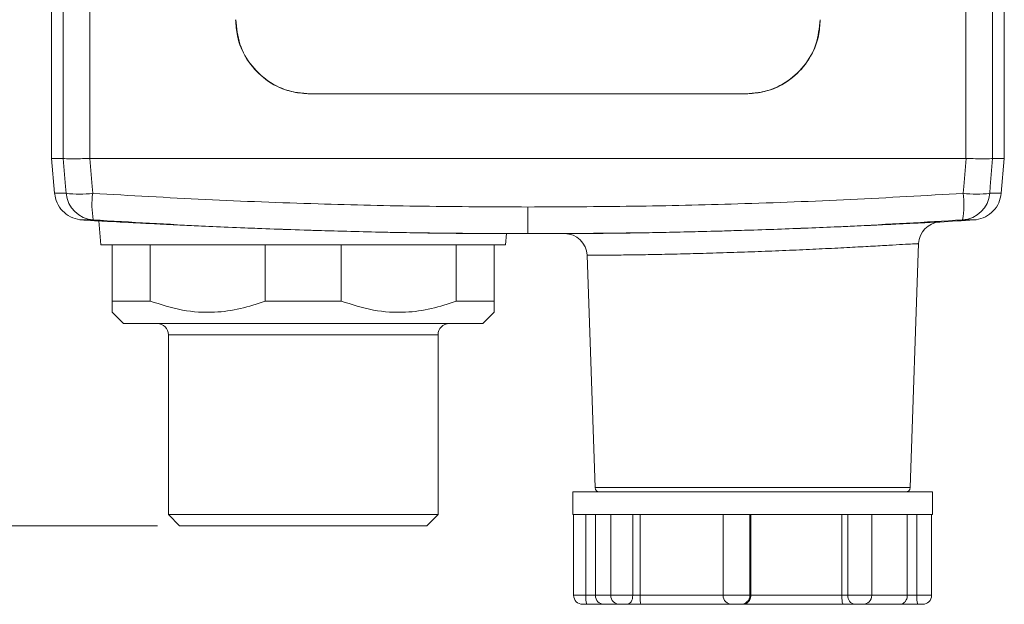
# Model space of a CAD drawing. Header units: millimetres. Extents: x -72 to 415, y 5 to 292.
# Tile 32 of 59: x 147 to 191, y 95 to 121. Entities that reach past the tile are written whole.
import ezdxf

# ---------------------------------------------------------------- set-up
doc = ezdxf.new("R2010")
doc.units = ezdxf.units.MM
doc.styles.add('SLDTEXTSTYLE0', font='TXT', dxfattribs={"width": 0.75})
doc.dimstyles.new('SLDDIMSTYLE0', dxfattribs={"dimtxt": 3.5, "dimasz": 3.5, "dimexe": 0, "dimexo": 0.0625, "dimgap": 0.875, "dimtad": 1, "dimdec": 1, "dimrnd": 1e-09, "dimzin": 12, "dimdsep": 46, "dimtxsty": 'SLDTEXTSTYLE0', "dimsah": 1, "dimcen": 0.09, "dimadec": 0, "dimazin": 3, "dimtfac": 1, "dimtofl": 0, "dimtmove": 0, "dimatfit": 3, "dimfxl": 1, "dimfrac": 2, "dimtolj": 1, "dimtzin": 12, "dimarcsym": 0})

# ---------------------------------------------------------------- blocks, each defined once
blk = doc.blocks.new('_D_11')
at = {"color": 7, "linetype": 'Continuous', "lineweight": 0}
for p, q in [((146.388, 128.981), (143.996, 128.981)), ((144.986, 98.931), (144.986, 128.981)), ((153.138, 98.931), (143.996, 98.931))]:
    blk.add_line(p, q, dxfattribs=at)
for points in [[(144.986, 128.981), (144.486, 125.481), (145.486, 125.481)], [(144.986, 98.931), (145.486, 102.431), (144.486, 102.431)]]:
    blk.add_solid(points, dxfattribs=at)
at = {"color": 7, "linetype": 'Continuous', "lineweight": 0, "insert": (140.475, 109.43), "char_height": 3.5, "attachment_point": 1, "rotation": 90, "style": 'SLDTEXTSTYLE0'}
blk.add_mtext('30,1', dxfattribs=at)

msp = doc.modelspace()

# ---------------------------------------------------------------- linework, layer by layer
at = {"color": 7, "linetype": 'Continuous', "lineweight": 15}
for p, q in [((148.428, 115.281), (148.428, 136.458)), ((190.828, 115.281), (190.828, 136.458)), ((148.95, 124.112), (148.95, 115.281)), ((190.307, 124.112), (190.307, 115.281)), ((150.136, 115.281), (150.136, 123.857)), ((189.12, 115.281), (189.12, 123.857)), ((159.928, 118.156), (159.928, 118.149)), ((169.628, 118.156), (169.628, 118.149)), ((179.328, 118.156), (179.328, 118.149)), ((148.564, 113.727), (148.428, 115.281)), ((148.428, 115.281), (148.95, 115.281)), ((148.95, 115.281), (148.95, 115.281)), ((150.132, 115.281), (150.136, 115.281)), ((189.12, 115.281), (150.136, 115.281)), ((189.125, 115.281), (189.12, 115.281)), ((190.307, 115.281), (190.307, 115.281)), ((190.828, 115.281), (190.307, 115.281)), ((190.692, 113.727), (190.828, 115.281)), ((169.628, 111.931), (169.628, 113.117)), ((150.535, 112.495), (150.628, 111.431)), ((168.628, 111.431), (168.672, 111.931)), ((168.672, 111.931), (168.933, 111.931)), ((168.933, 111.931), (169.628, 111.931)), ((170.323, 111.931), (169.628, 111.931)), ((168.628, 111.431), (150.628, 111.431)), ((151.128, 108.931), (151.128, 111.431)), ((151.128, 111.431), (152.817, 111.431)), ((152.817, 111.431), (152.817, 108.931)), ((157.94, 108.931), (157.94, 111.431)), ((157.94, 111.431), (161.317, 111.431)), ((161.317, 111.431), (161.317, 108.931)), ((166.44, 108.931), (166.44, 111.431)), ((166.44, 111.431), (168.128, 111.431)), ((168.128, 111.431), (168.128, 108.931)), ((186.635, 100.624), (187.014, 111.486)), ((172.26, 110.967), (172.622, 100.624)), ((151.128, 108.931), (152.817, 108.931)), ((157.94, 108.931), (161.317, 108.931)), ((166.44, 108.931), (168.128, 108.931)), ((151.128, 108.431), (151.628, 107.931)), ((167.628, 107.931), (168.128, 108.431)), ((167.628, 107.931), (151.628, 107.931)), ((153.628, 107.431), (153.628, 99.431)), ((165.628, 99.431), (165.628, 107.431)), ((171.628, 100.431), (171.628, 99.431)), ((184.71, 100.431), (171.628, 100.431)), ((187.628, 100.431), (184.71, 100.431)), ((187.628, 99.431), (187.628, 100.431)), ((153.628, 99.431), (154.128, 98.931)), ((153.628, 99.431), (165.628, 99.431)), ((165.128, 98.931), (165.628, 99.431)), ((173.45, 99.431), (171.628, 99.431)), ((171.663, 99.431), (171.663, 95.831)), ((172.205, 99.431), (172.205, 95.831)), ((172.628, 99.431), (172.628, 95.831)), ((173.313, 99.431), (173.313, 95.831)), ((178.853, 99.431), (173.45, 99.431)), ((174.294, 99.431), (174.294, 95.831)), ((174.623, 99.431), (174.623, 95.831)), ((178.311, 99.431), (178.311, 95.831)), ((184.71, 99.431), (178.853, 99.431)), ((179.508, 99.431), (179.508, 95.831)), ((179.549, 99.431), (179.549, 95.831)), ((183.595, 99.431), (183.595, 95.831)), ((183.865, 99.431), (183.865, 95.831)), ((187.591, 99.431), (184.71, 99.431)), ((184.929, 95.831), (184.929, 99.431)), ((186.512, 99.431), (186.512, 95.831)), ((186.935, 99.431), (186.935, 95.831)), ((187.628, 99.431), (187.591, 99.431)), ((187.593, 95.831), (187.593, 99.431)), ((165.128, 98.931), (154.128, 98.931)), ((174.294, 95.831), (174.623, 95.831)), ((174.623, 95.831), (178.355, 95.831)), ((179.508, 95.831), (179.549, 95.831)), ((179.549, 95.831), (183.595, 95.831)), ((183.595, 95.831), (183.865, 95.831)), ((186.512, 95.831), (186.935, 95.831)), ((172.244, 95.431), (172.063, 95.431)), ((173.028, 95.431), (172.244, 95.431)), ((173.713, 95.431), (173.028, 95.431)), ((174.04, 95.431), (173.713, 95.431)), ((174.66, 95.431), (174.04, 95.431)), ((178.711, 95.431), (174.66, 95.431)), ((179.11, 95.431), (178.711, 95.431)), ((179.188, 95.431), (179.11, 95.431)), ((183.664, 95.431), (179.188, 95.431)), ((184.174, 95.431), (183.664, 95.431)), ((184.529, 95.431), (184.174, 95.431)), ((186.175, 95.431), (184.509, 95.431)), ((186.974, 95.431), (186.175, 95.431)), ((187.193, 95.431), (186.974, 95.431))]:
    msp.add_line(p, q, dxfattribs=at)
at = {"color": 8, "linetype": 'Continuous', "lineweight": 15}
for p, q in [((187.945, 112.449), (187.955, 112.449)), ((153.628, 107.431), (165.628, 107.431)), ((172.622, 100.624), (186.635, 100.624)), ((171.663, 95.831), (172.205, 95.831)), ((172.205, 95.831), (172.628, 95.831)), ((172.628, 95.831), (173.313, 95.831)), ((173.313, 95.831), (174.294, 95.831)), ((178.311, 95.831), (179.508, 95.831)), ((183.865, 95.831), (184.929, 95.831)), ((184.929, 95.831), (186.512, 95.831)), ((186.935, 95.831), (187.593, 95.831))]:
    msp.add_line(p, q, dxfattribs=at)
at = {"color": 7, "linetype": 'Continuous', "lineweight": 15, "flags": 128}
for points in [[(148.95, 115.281), (149.052, 114.028), (149.076, 113.727)], [(150.259, 113.727), (150.234, 114.028), (150.132, 115.281)], [(188.998, 113.727), (189.022, 114.028), (189.125, 115.281)], [(190.307, 115.281), (190.205, 114.028), (190.18, 113.727)], [(174.04, 95.431), (174.09, 95.438), (174.137, 95.461), (174.181, 95.498), (174.22, 95.548), (174.251, 95.608), (174.275, 95.678), (174.289, 95.753), (174.294, 95.831)]]:
    msp.add_lwpolyline(points, dxfattribs=at)
at = {"color": 7, "linetype": 'Continuous', "lineweight": 15}
for centre, radius, start, end in [((149.668, 118.063), 4.377, 262.2351, 277.7649), ((150.369, 113.838), 1.298, 184.9046, 266.2378), ((154.021, 113.214), 3.797, 172.2456, 190.192), ((185.236, 113.214), 3.797, 349.808, 7.7544), ((188.887, 113.838), 1.298, 273.7622, 355.0954), ((189.589, 118.063), 4.377, 262.2351, 277.7649), ((168.933, 411.931), 300, 266.33894, 266.48401), ((188.014, 111.451), 1, 93.3703, 177.9994), ((170.323, 411.931), 300, 273.36934, 273.66106), ((170.323, 411.931), 300, 270, 270.17848), ((171.261, 110.932), 1, 2, 90.1785), ((153.128, 107.431), 0.5, 0, 90), ((166.128, 107.431), 0.5, 90, 180), ((172.822, 100.631), 0.2, 182, 270), ((186.435, 100.631), 0.2, 270, 358), ((172.063, 95.831), 0.4, 180, 270), ((173.265, 95.732), 1.065, 174.6622, 196.4162), ((173.028, 95.831), 0.4, 180, 270), ((173.713, 95.831), 0.4, 180, 270), ((178.711, 95.831), 0.4, 180, 270), ((179.109, 95.83), 0.399, 270.1357, 0.135), ((184.227, 95.79), 0.363, 173.6259, 261.7355), ((184.529, 95.831), 0.4, 270, 0), ((187.996, 95.732), 1.065, 174.6622, 196.4162), ((187.193, 95.831), 0.4, 270, 0)]:
    msp.add_arc(centre, radius, start, end, dxfattribs=at)
for points, knots in [([(159.928, 118.149), (159.556, 118.185), (158.812, 118.259), (157.82, 118.83), (157.072, 119.67), (156.677, 120.6), (156.637, 121.213), (156.621, 121.456)], [0, 0, 0, 0, 0.214916, 0.429911, 0.644865, 0.859662, 1, 1, 1, 1]), ([(156.628, 121.456), (156.665, 121.085), (156.738, 120.344), (157.305, 119.357), (158.14, 118.61), (159.069, 118.213), (159.683, 118.172), (159.928, 118.156)], [0, 0, 0, 0, 0.214268, 0.428512, 0.642937, 0.857771, 1, 1, 1, 1]), ([(179.328, 118.149), (179.7, 118.185), (180.445, 118.259), (181.436, 118.83), (182.184, 119.67), (182.579, 120.6), (182.62, 121.213), (182.635, 121.456)], [0, 0, 0, 0, 0.214916, 0.429911, 0.644865, 0.859662, 1, 1, 1, 1]), ([(182.628, 121.456), (182.592, 121.085), (182.519, 120.344), (181.952, 119.357), (181.117, 118.61), (180.188, 118.213), (179.573, 118.172), (179.328, 118.156)], [0, 0, 0, 0, 0.2142684, 0.4285118, 0.6429369, 0.8577714, 1, 1, 1, 1]), ([(159.928, 118.156), (160.413, 118.156), (161.868, 118.156), (164.211, 118.156), (166.96, 118.156), (168.739, 118.156), (169.628, 118.156)], [0, 0, 0, 0, 0.150009, 0.450032, 0.724998, 1, 1, 1, 1]), ([(169.628, 118.149), (168.82, 118.149), (167.041, 118.149), (164.292, 118.149), (161.868, 118.149), (160.413, 118.149), (159.928, 118.149)], [0, 0, 0, 0, 0.249945, 0.549968, 0.849991, 1, 1, 1, 1]), ([(179.328, 118.156), (178.844, 118.156), (177.389, 118.156), (175.045, 118.156), (172.297, 118.156), (170.518, 118.156), (169.628, 118.156)], [0, 0, 0, 0, 0.150009, 0.450032, 0.724998, 1, 1, 1, 1]), ([(169.628, 118.149), (170.437, 118.149), (172.216, 118.149), (174.964, 118.149), (177.389, 118.149), (178.844, 118.149), (179.328, 118.149)], [0, 0, 0, 0, 0.249945, 0.549968, 0.849991, 1, 1, 1, 1]), ([(148.95, 115.281), (148.952, 115.28), (148.969, 115.274), (149.066, 115.265), (149.331, 115.262), (149.7, 115.266), (149.988, 115.276), (150.132, 115.281)], [0, 0, 0, 0, 0.036974, 0.277621, 0.518295, 0.759152, 1, 1, 1, 1]), ([(190.307, 115.281), (190.304, 115.28), (190.288, 115.274), (190.19, 115.265), (189.925, 115.262), (189.557, 115.266), (189.269, 115.276), (189.125, 115.281)], [0, 0, 0, 0, 0.036974, 0.277621, 0.518295, 0.759152, 1, 1, 1, 1]), ([(149.076, 113.727), (149.032, 113.727), (148.916, 113.727), (148.724, 113.727), (148.625, 113.727), (148.564, 113.727)], [0, 0, 0, 0, 0.192976, 0.506744, 1, 1, 1, 1]), ([(149.777, 112.543), (149.747, 112.546), (149.571, 112.561), (149.257, 112.661), (148.903, 112.926), (148.646, 113.294), (148.591, 113.583), (148.564, 113.727)], [0, 0, 0, 0, 0.049967, 0.28762, 0.525131, 0.762564, 1, 1, 1, 1]), ([(169.628, 113.117), (168.071, 113.124), (164.956, 113.136), (160.169, 113.25), (155.267, 113.434), (151.929, 113.629), (150.259, 113.727)], [0, 0, 0, 0, 0.240751, 0.481643, 0.740734, 1, 1, 1, 1]), ([(169.628, 113.117), (171.185, 113.124), (174.3, 113.136), (179.088, 113.25), (183.99, 113.434), (187.328, 113.629), (188.998, 113.727)], [0, 0, 0, 0, 0.240751, 0.481643, 0.740734, 1, 1, 1, 1]), ([(189.48, 112.543), (189.51, 112.546), (189.686, 112.561), (190, 112.661), (190.354, 112.926), (190.611, 113.294), (190.665, 113.583), (190.692, 113.727)], [0, 0, 0, 0, 0.049967, 0.28762, 0.525131, 0.762564, 1, 1, 1, 1]), ([(190.18, 113.727), (190.225, 113.727), (190.341, 113.727), (190.533, 113.727), (190.632, 113.727), (190.692, 113.727)], [0, 0, 0, 0, 0.192976, 0.506744, 1, 1, 1, 1]), ([(149.777, 112.543), (149.777, 112.543), (149.779, 112.543), (149.83, 112.543), (149.941, 112.543), (150.124, 112.543), (150.24, 112.543), (150.284, 112.543)], [0, 0, 0, 0, 0.000007, 0.017183, 0.490812, 0.806094, 1, 1, 1, 1]), ([(150.284, 112.543), (151.951, 112.445), (155.284, 112.248), (160.179, 112.064), (164.962, 111.949), (168.073, 111.937), (169.628, 111.931)], [0, 0, 0, 0, 0.259095, 0.518365, 0.759112, 1, 1, 1, 1]), ([(150.535, 112.495), (150.559, 112.495), (150.608, 112.494), (151.001, 112.475), (151.623, 112.442), (152.469, 112.398), (153.524, 112.344), (154.742, 112.286), (156.109, 112.225), (157.565, 112.165), (159.093, 112.109), (160.623, 112.06), (162.138, 112.018), (163.567, 111.986), (164.896, 111.963), (166.063, 111.947), (167.055, 111.938), (167.828, 111.933), (168.369, 111.931), (168.635, 111.931), (168.662, 111.931), (168.672, 111.931)], [0, 0, 0, 0, 0.0527514, 0.107034, 0.159785, 0.2140617, 0.2668901, 0.321243, 0.374204, 0.428696, 0.4817411, 0.5363241, 0.5893718, 0.6439605, 0.6969592, 0.7514984, 0.8044354, 0.858911, 0.9117861, 0.9661975, 1, 1, 1, 1]), ([(188.973, 112.543), (187.306, 112.445), (183.972, 112.248), (179.077, 112.064), (174.295, 111.949), (171.184, 111.937), (169.628, 111.931)], [0, 0, 0, 0, 0.259095, 0.518365, 0.759112, 1, 1, 1, 1]), ([(171.258, 111.932), (171.258, 111.932), (171.258, 111.932), (171.336, 111.933), (171.686, 111.934), (172.265, 111.938), (173.045, 111.945), (174.02, 111.957), (175.144, 111.975), (176.405, 112), (177.745, 112.033), (179.151, 112.074), (180.558, 112.121), (181.95, 112.173), (183.264, 112.227), (184.485, 112.282), (185.558, 112.333), (186.471, 112.378), (187.182, 112.414), (187.677, 112.438), (187.912, 112.449), (187.937, 112.449), (187.945, 112.449)], [0, 0, 0, 0, 0.0000023, 0.0533728, 0.108281, 0.1616077, 0.2164749, 0.2697493, 0.3245694, 0.3778112, 0.4326034, 0.4858565, 0.5406616, 0.5939792, 0.6488487, 0.7022457, 0.7571946, 0.8106213, 0.8655983, 0.918979, 0.9739048, 1, 1, 1, 1]), ([(189.48, 112.543), (189.48, 112.543), (189.478, 112.543), (189.427, 112.543), (189.316, 112.543), (189.132, 112.543), (189.017, 112.543), (188.973, 112.543)], [0, 0, 0, 0, 0.000007, 0.017183, 0.490812, 0.806094, 1, 1, 1, 1]), ([(187.014, 111.486), (187.006, 111.486), (186.985, 111.486), (186.773, 111.475), (186.341, 111.451), (185.71, 111.414), (184.913, 111.37), (183.958, 111.318), (182.89, 111.264), (181.72, 111.209), (180.501, 111.157), (179.248, 111.11), (178.017, 111.069), (176.821, 111.036), (175.715, 111.01), (174.711, 110.992), (173.856, 110.98), (173.156, 110.973), (172.649, 110.969), (172.322, 110.967), (172.281, 110.967), (172.26, 110.967)], [0, 0, 0, 0, 0.03341, 0.086319, 0.140771, 0.193767, 0.248306, 0.301327, 0.355888, 0.408877, 0.463399, 0.51634, 0.570812, 0.623718, 0.678155, 0.731038, 0.785453, 0.838324, 0.892726, 0.945597, 1, 1, 1, 1]), ([(151.128, 108.931), (151.128, 108.8), (151.128, 108.537), (151.128, 108.39), (151.128, 108.433), (151.128, 108.435)], [0, 0, 0, 0, 0.486741, 0.984949, 1, 1, 1, 1]), ([(157.94, 108.931), (157.574, 108.807), (156.834, 108.556), (155.592, 108.394), (154.226, 108.47), (153.292, 108.775), (152.817, 108.931)], [0, 0, 0, 0, 0.219332, 0.442715, 0.71655, 1, 1, 1, 1]), ([(166.44, 108.931), (166.074, 108.807), (165.334, 108.556), (164.092, 108.394), (162.726, 108.47), (161.792, 108.775), (161.317, 108.931)], [0, 0, 0, 0, 0.219332, 0.442715, 0.71655, 1, 1, 1, 1]), ([(168.128, 108.435), (168.128, 108.433), (168.128, 108.39), (168.128, 108.535), (168.128, 108.798), (168.128, 108.931)], [0, 0, 0, 0, 0.015036, 0.501102, 1, 1, 1, 1]), ([(174.66, 95.431), (174.66, 95.431), (174.655, 95.431), (174.645, 95.446), (174.634, 95.514), (174.627, 95.615), (174.624, 95.721), (174.623, 95.794), (174.623, 95.831)], [0, 0, 0, 0, 0.005346, 0.244967, 0.511577, 0.709448, 0.854431, 1, 1, 1, 1]), ([(179.188, 95.431), (179.189, 95.431), (179.228, 95.431), (179.311, 95.446), (179.42, 95.514), (179.498, 95.615), (179.541, 95.721), (179.546, 95.794), (179.549, 95.831)], [0, 0, 0, 0, 0.005346, 0.244967, 0.511577, 0.709448, 0.854431, 1, 1, 1, 1]), ([(183.664, 95.431), (183.664, 95.431), (183.657, 95.431), (183.642, 95.446), (183.621, 95.514), (183.606, 95.615), (183.597, 95.721), (183.596, 95.794), (183.595, 95.831)], [0, 0, 0, 0, 0.005346, 0.244967, 0.511577, 0.709448, 0.854431, 1, 1, 1, 1]), ([(186.512, 95.831), (186.509, 95.794), (186.504, 95.721), (186.465, 95.615), (186.395, 95.514), (186.293, 95.446), (186.214, 95.431), (186.176, 95.431), (186.175, 95.431)], [0, 0, 0, 0, 0.145569, 0.290552, 0.488423, 0.755033, 0.994654, 1, 1, 1, 1])]:
    msp.add_open_spline(points, degree=3, knots=knots, dxfattribs=at)

# ---------------------------------------------------------------- dimensions: what is measured, and where the dimension line sits
at = {"color": 7, "linetype": 'Continuous', "lineweight": 0}
dim = msp.add_linear_dim(base=(144.986317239, 128.980692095), p1=(154.128378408, 98.930692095), p2=(147.378378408, 128.980692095), angle=90, dimstyle='SLDDIMSTYLE0', dxfattribs=at)
dim.commit()
dim.dimension.update_dxf_attribs({"geometry": '_D_11', "text_midpoint": (144.986317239, 113.955692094), "dimtype": 160})

doc.saveas('drawing.dxf')
